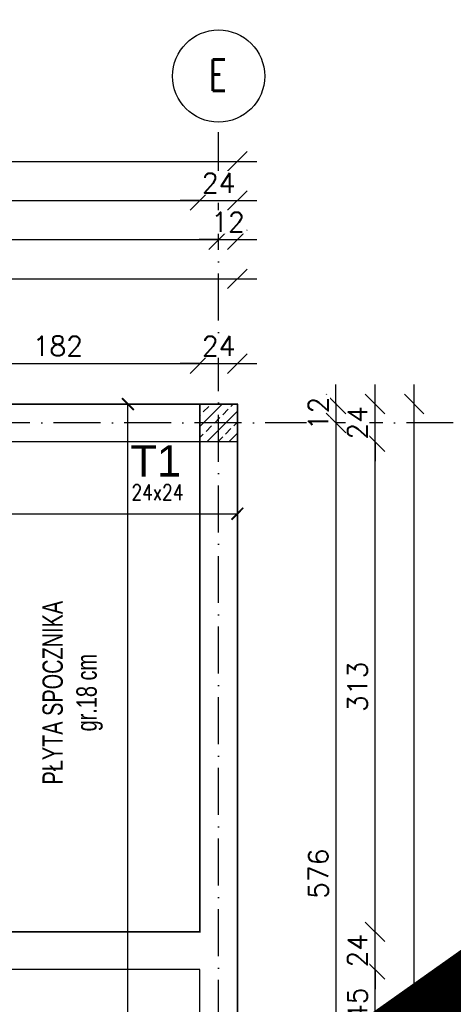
# Model space of a CAD drawing. Header units: millimetres. Extents: x -175722 to -110961, y 52375 to 104640.
# Tile 58 of 146: x -150488 to -150211, y 76348 to 76977. Entities that reach past the tile are written whole.
import ezdxf

# ---------------------------------------------------------------- set-up
doc = ezdxf.new("R2010")
doc.units = ezdxf.units.MM
doc.linetypes.add('ACAD_ISO10W100', pattern=[18, 12, -3, 0, -3])
for name, color, linetype in [('_R - RAMKI', 7, 'Continuous'), ('AS_Balustrady', 53, 'Continuous'), ('H', 8, 'Continuous'), ('OSIE', 4, 'ACAD_ISO10W100')]:
    doc.layers.add(name, color=color, linetype=linetype)
doc.layers.add('A_KONSTRUKCJA', color=170, linetype='Continuous', lineweight=30)
doc.layers.add('K_opisy', color=50, linetype='Continuous', lineweight=9)
doc.styles.add('Arial', font='arial.ttf', dxfattribs={"height": 90})
doc.styles.add('ARIAL-08', font='arial.ttf', dxfattribs={"width": 0.7})
doc.styles.add('e-cad_3', font='simplex.shx', dxfattribs={"width": 0.8})
doc.styles.add('ROMANS', font='romans')
doc.styles.add('TAB_Arial_bold', font='arialbd.ttf')
doc.styles.add('Technic', font='technic_.ttf')
doc.dimstyles.new('Architektoniczny200', dxfattribs={"dimscale": 5, "dimtxt": 2.5, "dimasz": 1.5, "dimexe": 1, "dimexo": 2, "dimgap": 0, "dimtad": 0, "dimdec": 1, "dimzin": 9, "dimtxsty": 'Technic', "dimblk": 'Architectural', "dimcen": 1, "dimclrt": 7, "dimaunit": 1, "dimadec": 0, "dimazin": 0, "dimtfac": 1, "dimtdec": 1, "dimtix": 1, "dimtmove": 2, "dimatfit": 3, "dimldrblk": 'DOT', "dimfxl": 0, "dimtvp": 0.769231, "dimtolj": 1, "dimarcsym": 0})
doc.dimstyles.new('AS_DIM_STYLE1', dxfattribs={"dimscale": 5, "dimtxt": 2.5, "dimasz": 1, "dimexe": 1.25, "dimexo": 2, "dimgap": 1, "dimtad": 1, "dimdec": 0, "dimdsep": 46, "dimtxsty": 'ROMANS', "dimblk": 'OBLIQUE', "dimcen": 0, "dimdle": 1, "dimclrd": 8, "dimclre": 8, "dimclrt": 9, "dimadec": 0, "dimazin": 0, "dimtfac": 1, "dimtdec": 0, "dimtmove": 1, "dimatfit": 3, "dimldrblk": 'CLOSEDBLANK', "dimfxl": 0, "dimtolj": 1, "dimtzin": 0, "dimarcsym": 0})

# ---------------------------------------------------------------- blocks, each defined once
blk = doc.blocks.new('Architectural')
blk.add_line((-1, 0), (0, 0))
at = {"color": 7, "linetype": 'ByBlock', "const_width": 0.15}
blk.add_lwpolyline([(-0.5, -0.5), (0.5, 0.5)], dxfattribs=at)
blk = doc.blocks.new('*D47')
at = {"layer": 'AS_Balustrady', "color": 0, "linetype": 'Continuous', "lineweight": -2, "ltscale": 0.25, "transparency": 16777216}
for p, q in [((-150999.67, 76671.61), (-150999.67, 76656.61)), ((-150348.67, 76671.61), (-150348.67, 76656.61)), ((-150992.17, 76661.61), (-150356.17, 76661.61))]:
    blk.add_line(p, q, dxfattribs=at)
at = {"layer": 'Defpoints', "color": 0, "linetype": 'Continuous', "ltscale": 0.25, "transparency": 16777216}
for p in [(-150999.67, 76731.61), (-150348.67, 76731.6), (-150348.67, 76661.61)]:
    blk.add_point(p, dxfattribs=at)
at = {"layer": 'AS_Balustrady', "color": 0, "linetype": 'Continuous', "lineweight": -2, "ltscale": 0.25, "transparency": 16777216, "xscale": 7.5, "yscale": 7.5, "zscale": 7.5, "rotation": 180}
blk.add_blockref('Architectural', (-150999.67, 76661.61), dxfattribs=at)
at = {"layer": 'AS_Balustrady', "color": 0, "linetype": 'Continuous', "lineweight": -2, "ltscale": 0.25, "transparency": 16777216, "xscale": 7.5, "yscale": 7.5, "zscale": 7.5}
blk.add_blockref('Architectural', (-150348.67, 76661.61), dxfattribs=at)
at = {"layer": 'AS_Balustrady', "color": 7, "linetype": 'Continuous', "ltscale": 0.25, "transparency": 16777216, "insert": (-150674.17, 76675.71), "char_height": 12.5, "attachment_point": 5, "style": 'Technic'}
blk.add_mtext('\\A1;BI g.k.+3.50 24x35 L=651', dxfattribs=at)
blk = doc.blocks.new('_Dot')
at = {"color": 0, "linetype": 'ByBlock', "lineweight": -2}
blk.add_line((-0.5, 0), (-1, 0), dxfattribs=at)
at = {"color": 0, "linetype": 'ByBlock', "const_width": 0.5}
blk.add_lwpolyline([(-0.25, 0, 1), (0.25, 0, 1)], format="xyb", close=True, dxfattribs=at)
blk = doc.blocks.new('*D48')
at = {"layer": 'AS_Balustrady', "color": 0, "linetype": 'Continuous', "lineweight": -2, "ltscale": 0.25, "transparency": 16777216}
for p, q in [((-150408.66, 76731.61), (-150423.66, 76731.61)), ((-150418.66, 74988.1), (-150418.66, 76724.11)), ((-150408.66, 74980.6), (-150423.66, 74980.6))]:
    blk.add_line(p, q, dxfattribs=at)
at = {"layer": 'Defpoints', "color": 0, "linetype": 'Continuous', "ltscale": 0.25, "transparency": 16777216}
for p in [(-150418.66, 76731.61), (-150348.66, 76731.61), (-150348.66, 74980.6)]:
    blk.add_point(p, dxfattribs=at)
at = {"layer": 'AS_Balustrady', "color": 0, "linetype": 'Continuous', "lineweight": -2, "ltscale": 0.25, "transparency": 16777216, "xscale": 7.5, "yscale": 7.5, "zscale": 7.5}
for p, rotation in [((-150418.66, 76731.61), 90), ((-150418.66, 74980.6), 270)]:
    blk.add_blockref('Architectural', p, dxfattribs=dict(at, rotation=rotation))
at = {"layer": 'AS_Balustrady', "color": 7, "linetype": 'Continuous', "ltscale": 0.25, "transparency": 16777216, "insert": (-150438.39, 75889.54), "char_height": 12.5, "attachment_point": 5, "rotation": 90, "style": 'Technic'}
blk.add_mtext('\\A1;BI g.k.+3.50 24x35 L=1751', dxfattribs=at)
blk = doc.blocks.new('*D50')
at = {"layer": 'AS_Balustrady', "color": 0, "linetype": 'Continuous', "lineweight": -2, "ltscale": 0.25, "transparency": 16777216}
for p, q in [((-150999.67, 76334.61), (-150999.67, 76319.61)), ((-150348.67, 76334.61), (-150348.67, 76319.61)), ((-150992.17, 76324.61), (-150356.17, 76324.61))]:
    blk.add_line(p, q, dxfattribs=at)
at = {"layer": 'Defpoints', "color": 0, "linetype": 'Continuous', "ltscale": 0.25, "transparency": 16777216}
for p in [(-150999.67, 76394.61), (-150348.67, 76394.6), (-150348.67, 76324.61)]:
    blk.add_point(p, dxfattribs=at)
at = {"layer": 'AS_Balustrady', "color": 0, "linetype": 'Continuous', "lineweight": -2, "ltscale": 0.25, "transparency": 16777216, "xscale": 7.5, "yscale": 7.5, "zscale": 7.5, "rotation": 180}
blk.add_blockref('Architectural', (-150999.67, 76324.61), dxfattribs=at)
at = {"layer": 'AS_Balustrady', "color": 0, "linetype": 'Continuous', "lineweight": -2, "ltscale": 0.25, "transparency": 16777216, "xscale": 7.5, "yscale": 7.5, "zscale": 7.5}
blk.add_blockref('Architectural', (-150348.67, 76324.61), dxfattribs=at)
at = {"layer": 'AS_Balustrady', "color": 7, "linetype": 'Continuous', "ltscale": 0.25, "transparency": 16777216, "insert": (-150674.17, 76338.71), "char_height": 12.5, "attachment_point": 5, "style": 'Technic'}
blk.add_mtext('\\A1;BI g.k.+3.50 24x35 L=651', dxfattribs=at)
blk = doc.blocks.new('_Oblique')
at = {"color": 0, "linetype": 'ByBlock', "lineweight": -2}
blk.add_line((-0.5, -0.5), (0.5, 0.5), dxfattribs=at)
blk = doc.blocks.new('*D63')
at = {"layer": '_R - RAMKI', "color": 8, "lineweight": -2, "transparency": 16777216}
blk.add_line((-151012.17, 76886.6), (-150336.16, 76886.6), dxfattribs=at)
at = {"layer": 'Defpoints', "color": 0, "transparency": 16777216}
for p in [(-150348.66, 76886.6), (-150999.67, 76731.61), (-150348.66, 76731.61)]:
    blk.add_point(p, dxfattribs=at)
at = {"layer": '_R - RAMKI', "color": 8, "lineweight": -2, "transparency": 16777216, "xscale": 12.5, "yscale": 12.5, "zscale": 12.5, "rotation": 180}
blk.add_blockref('_Oblique', (-150999.67, 76886.6), dxfattribs=at)
at = {"layer": '_R - RAMKI', "color": 8, "lineweight": -2, "transparency": 16777216, "xscale": 12.5, "yscale": 12.5, "zscale": 12.5}
blk.add_blockref('_Oblique', (-150348.66, 76886.6), dxfattribs=at)
at = {"layer": '_R - RAMKI', "color": 9, "transparency": 16777216, "insert": (-150674.17, 76897.85), "char_height": 12.5, "attachment_point": 5, "style": 'ROMANS', "bg_fill": 3, "box_fill_scale": 1.1, "bg_fill_color": 256, "bg_fill_true_color": 13158600, "bg_fill_transparency": 0}
blk.add_mtext('\\A1;651', dxfattribs=at)
blk = doc.blocks.new('_ClosedBlank')
at = {"color": 0, "linetype": 'ByBlock', "lineweight": -2}
for p, q in [((-1, 0.167), (0, 0)), ((-1, 0.167), (-1, -0.167)), ((0, 0), (-1, -0.167))]:
    blk.add_line(p, q, dxfattribs=at)
blk = doc.blocks.new('*D254')
at = {"layer": '_R - RAMKI', "color": 8, "lineweight": -2, "transparency": 16777216}
blk.add_line((-150988.17, 76861.6), (-150360.17, 76861.6), dxfattribs=at)
at = {"layer": 'Defpoints', "color": 0, "transparency": 16777216}
for p in [(-150372.67, 76861.6), (-150975.67, 76731.6), (-150372.67, 76731.6)]:
    blk.add_point(p, dxfattribs=at)
at = {"layer": '_R - RAMKI', "color": 8, "lineweight": -2, "transparency": 16777216, "xscale": 12.5, "yscale": 12.5, "zscale": 12.5, "rotation": 180}
blk.add_blockref('_Oblique', (-150975.67, 76861.6), dxfattribs=at)
at = {"layer": '_R - RAMKI', "color": 8, "lineweight": -2, "transparency": 16777216, "xscale": 12.5, "yscale": 12.5, "zscale": 12.5}
blk.add_blockref('_Oblique', (-150372.67, 76861.6), dxfattribs=at)
at = {"layer": '_R - RAMKI', "color": 9, "transparency": 16777216, "insert": (-150674.17, 76872.85), "char_height": 12.5, "attachment_point": 5, "style": 'ROMANS', "bg_fill": 3, "box_fill_scale": 1.1, "bg_fill_color": 256, "bg_fill_true_color": 13158600, "bg_fill_transparency": 0}
blk.add_mtext('\\A1;603', dxfattribs=at)
blk = doc.blocks.new('*D255')
at = {"layer": '_R - RAMKI', "color": 8, "lineweight": -2, "transparency": 16777216}
for p, q in [((-150372.67, 76861.6), (-150385.17, 76861.6)), ((-150372.67, 76861.6), (-150348.67, 76861.6)), ((-150348.67, 76861.6), (-150336.17, 76861.6))]:
    blk.add_line(p, q, dxfattribs=at)
at = {"layer": 'Defpoints', "color": 0, "transparency": 16777216}
for p in [(-150348.67, 76861.6), (-150372.67, 76731.6), (-150348.67, 76731.6)]:
    blk.add_point(p, dxfattribs=at)
at = {"layer": '_R - RAMKI', "color": 8, "lineweight": -2, "transparency": 16777216, "xscale": 12.5, "yscale": 12.5, "zscale": 12.5}
blk.add_blockref('_Oblique', (-150372.67, 76861.6), dxfattribs=at)
at = {"layer": '_R - RAMKI', "color": 8, "lineweight": -2, "transparency": 16777216, "xscale": 12.5, "yscale": 12.5, "zscale": 12.5, "rotation": 180}
blk.add_blockref('_Oblique', (-150348.67, 76861.6), dxfattribs=at)
at = {"layer": '_R - RAMKI', "color": 9, "transparency": 16777216, "insert": (-150360.67, 76872.85), "char_height": 12.5, "attachment_point": 5, "style": 'ROMANS', "bg_fill": 3, "box_fill_scale": 1.1, "bg_fill_color": 256, "bg_fill_true_color": 13158600, "bg_fill_transparency": 0}
blk.add_mtext('\\A1;24', dxfattribs=at)
blk = doc.blocks.new('*D311')
at = {"layer": '_R - RAMKI', "color": 8, "lineweight": -2, "transparency": 16777216}
blk.add_line((-151000.17, 76836.6), (-150348.17, 76836.6), dxfattribs=at)
at = {"layer": 'Defpoints', "color": 0, "transparency": 16777216}
for p in [(-150360.67, 76836.6), (-150987.67, 76719.6), (-150360.67, 76719.6)]:
    blk.add_point(p, dxfattribs=at)
at = {"layer": '_R - RAMKI', "color": 8, "lineweight": -2, "transparency": 16777216, "xscale": 12.5, "yscale": 12.5, "zscale": 12.5, "rotation": 180}
blk.add_blockref('_Oblique', (-150987.67, 76836.6), dxfattribs=at)
at = {"layer": '_R - RAMKI', "color": 8, "lineweight": -2, "transparency": 16777216, "xscale": 12.5, "yscale": 12.5, "zscale": 12.5}
blk.add_blockref('_Oblique', (-150360.67, 76836.6), dxfattribs=at)
at = {"layer": '_R - RAMKI', "color": 9, "transparency": 16777216, "insert": (-150674.17, 76847.85), "char_height": 12.5, "attachment_point": 5, "style": 'ROMANS', "bg_fill": 3, "box_fill_scale": 1.1, "bg_fill_color": 256, "bg_fill_true_color": 13158600, "bg_fill_transparency": 0}
blk.add_mtext('\\A1;627', dxfattribs=at)
blk = doc.blocks.new('*D312')
at = {"layer": '_R - RAMKI', "color": 8, "lineweight": -2, "transparency": 16777216}
for p, q in [((-150360.67, 76836.6), (-150373.17, 76836.6)), ((-150360.67, 76836.6), (-150348.67, 76836.6)), ((-150348.67, 76836.6), (-150336.17, 76836.6))]:
    blk.add_line(p, q, dxfattribs=at)
at = {"layer": 'Defpoints', "color": 0, "transparency": 16777216}
for p in [(-150348.67, 76836.6), (-150348.67, 76731.6), (-150360.67, 76719.6)]:
    blk.add_point(p, dxfattribs=at)
at = {"layer": '_R - RAMKI', "color": 8, "lineweight": -2, "transparency": 16777216, "xscale": 12.5, "yscale": 12.5, "zscale": 12.5}
blk.add_blockref('_Oblique', (-150360.67, 76836.6), dxfattribs=at)
at = {"layer": '_R - RAMKI', "color": 8, "lineweight": -2, "transparency": 16777216, "xscale": 12.5, "yscale": 12.5, "zscale": 12.5, "rotation": 180}
blk.add_blockref('_Oblique', (-150348.67, 76836.6), dxfattribs=at)
at = {"layer": '_R - RAMKI', "color": 9, "transparency": 16777216, "insert": (-150354.67, 76847.85), "char_height": 12.5, "attachment_point": 5, "style": 'ROMANS', "bg_fill": 3, "box_fill_scale": 1.1, "bg_fill_color": 256, "bg_fill_true_color": 13158600, "bg_fill_transparency": 0}
blk.add_mtext('\\A1;12', dxfattribs=at)
blk = doc.blocks.new('*D322')
at = {"layer": '_R - RAMKI', "color": 8, "lineweight": -2, "transparency": 16777216}
blk.add_line((-150846.67, 76811.6), (-150336.16, 76811.6), dxfattribs=at)
at = {"layer": 'Defpoints', "color": 0, "transparency": 16777216}
for p in [(-150348.66, 76811.6), (-150834.17, 76731.6), (-150348.66, 76731.61)]:
    blk.add_point(p, dxfattribs=at)
at = {"layer": '_R - RAMKI', "color": 8, "lineweight": -2, "transparency": 16777216, "xscale": 12.5, "yscale": 12.5, "zscale": 12.5, "rotation": 180}
blk.add_blockref('_Oblique', (-150834.17, 76811.6), dxfattribs=at)
at = {"layer": '_R - RAMKI', "color": 8, "lineweight": -2, "transparency": 16777216, "xscale": 12.5, "yscale": 12.5, "zscale": 12.5}
blk.add_blockref('_Oblique', (-150348.66, 76811.6), dxfattribs=at)
at = {"layer": '_R - RAMKI', "color": 9, "transparency": 16777216, "insert": (-150591.42, 76822.85), "char_height": 12.5, "attachment_point": 5, "style": 'ROMANS', "bg_fill": 3, "box_fill_scale": 1.1, "bg_fill_color": 256, "bg_fill_true_color": 13158600, "bg_fill_transparency": 0}
blk.add_mtext('\\A1;486', dxfattribs=at)
blk = doc.blocks.new('*D178')
at = {"layer": '_R - RAMKI', "color": 8, "lineweight": -2, "transparency": 16777216}
blk.add_line((-150235.67, 74968.09), (-150235.67, 76744.1), dxfattribs=at)
at = {"layer": 'Defpoints', "color": 0, "transparency": 16777216}
for p in [(-150348.67, 76731.6), (-150235.67, 76731.6), (-150348.66, 74980.59)]:
    blk.add_point(p, dxfattribs=at)
at = {"layer": '_R - RAMKI', "color": 8, "lineweight": -2, "transparency": 16777216, "xscale": 12.5, "yscale": 12.5, "zscale": 12.5}
for p, rotation in [((-150235.67, 76731.6), 90), ((-150235.67, 74980.59), 270)]:
    blk.add_blockref('_Oblique', p, dxfattribs=dict(at, rotation=rotation))
at = {"layer": '_R - RAMKI', "color": 9, "transparency": 16777216, "insert": (-150246.92, 75856.09), "char_height": 12.5, "attachment_point": 5, "rotation": 90, "style": 'ROMANS', "bg_fill": 3, "box_fill_scale": 1.1, "bg_fill_color": 256, "bg_fill_true_color": 13158600, "bg_fill_transparency": 0}
blk.add_mtext('\\A1;1751', dxfattribs=at)
blk = doc.blocks.new('*D298')
at = {"layer": '_R - RAMKI', "color": 8, "lineweight": -2, "transparency": 16777216}
blk.add_line((-150260.67, 76313.6), (-150260.67, 76383.1), dxfattribs=at)
at = {"layer": 'Defpoints', "color": 0, "transparency": 16777216}
for p in [(-150372.67, 76370.6), (-150260.67, 76370.6), (-150348.67, 76326.1)]:
    blk.add_point(p, dxfattribs=at)
at = {"layer": '_R - RAMKI', "color": 8, "lineweight": -2, "transparency": 16777216, "xscale": 12.5, "yscale": 12.5, "zscale": 12.5}
for p, rotation in [((-150260.67, 76370.6), 90), ((-150260.67, 76326.1), 270)]:
    blk.add_blockref('_Oblique', p, dxfattribs=dict(at, rotation=rotation))
at = {"layer": '_R - RAMKI', "color": 9, "transparency": 16777216, "insert": (-150271.92, 76348.35), "char_height": 12.5, "attachment_point": 5, "rotation": 90, "style": 'ROMANS', "bg_fill": 3, "box_fill_scale": 1.1, "bg_fill_color": 256, "bg_fill_true_color": 13158600, "bg_fill_transparency": 0}
blk.add_mtext('\\A1;45', dxfattribs=at)
blk = doc.blocks.new('*D299')
at = {"layer": '_R - RAMKI', "color": 8, "lineweight": -2, "transparency": 16777216}
for p, q in [((-150260.67, 76394.6), (-150260.67, 76407.1)), ((-150260.67, 76370.6), (-150260.67, 76394.6)), ((-150260.67, 76370.6), (-150260.67, 76358.1))]:
    blk.add_line(p, q, dxfattribs=at)
at = {"layer": 'Defpoints', "color": 0, "transparency": 16777216}
for p in [(-150372.67, 76394.6), (-150260.67, 76394.6), (-150372.67, 76370.6)]:
    blk.add_point(p, dxfattribs=at)
at = {"layer": '_R - RAMKI', "color": 8, "lineweight": -2, "transparency": 16777216, "xscale": 12.5, "yscale": 12.5, "zscale": 12.5}
for p, rotation in [((-150260.67, 76394.6), 270), ((-150260.67, 76370.6), 90)]:
    blk.add_blockref('_Oblique', p, dxfattribs=dict(at, rotation=rotation))
at = {"layer": '_R - RAMKI', "color": 9, "transparency": 16777216, "insert": (-150271.92, 76382.6), "char_height": 12.5, "attachment_point": 5, "rotation": 90, "style": 'ROMANS', "bg_fill": 3, "box_fill_scale": 1.1, "bg_fill_color": 256, "bg_fill_true_color": 13158600, "bg_fill_transparency": 0}
blk.add_mtext('\\A1;24', dxfattribs=at)
blk = doc.blocks.new('*D300')
at = {"layer": '_R - RAMKI', "color": 8, "lineweight": -2, "transparency": 16777216}
blk.add_line((-150260.67, 76382.1), (-150260.67, 76720.1), dxfattribs=at)
at = {"layer": 'Defpoints', "color": 0, "transparency": 16777216}
for p in [(-150372.67, 76707.6), (-150260.67, 76707.6), (-150372.67, 76394.6)]:
    blk.add_point(p, dxfattribs=at)
at = {"layer": '_R - RAMKI', "color": 8, "lineweight": -2, "transparency": 16777216, "xscale": 12.5, "yscale": 12.5, "zscale": 12.5}
for p, rotation in [((-150260.67, 76707.6), 90), ((-150260.67, 76394.6), 270)]:
    blk.add_blockref('_Oblique', p, dxfattribs=dict(at, rotation=rotation))
at = {"layer": '_R - RAMKI', "color": 9, "transparency": 16777216, "insert": (-150271.92, 76551.1), "char_height": 12.5, "attachment_point": 5, "rotation": 90, "style": 'ROMANS', "bg_fill": 3, "box_fill_scale": 1.1, "bg_fill_color": 256, "bg_fill_true_color": 13158600, "bg_fill_transparency": 0}
blk.add_mtext('\\A1;313', dxfattribs=at)
blk = doc.blocks.new('*D301')
at = {"layer": '_R - RAMKI', "color": 8, "lineweight": -2, "transparency": 16777216}
for p, q in [((-150260.67, 76731.6), (-150260.67, 76744.1)), ((-150260.67, 76707.6), (-150260.67, 76731.6)), ((-150260.67, 76707.6), (-150260.67, 76695.1))]:
    blk.add_line(p, q, dxfattribs=at)
at = {"layer": 'Defpoints', "color": 0, "transparency": 16777216}
for p in [(-150348.67, 76731.6), (-150260.67, 76731.6), (-150372.67, 76707.6)]:
    blk.add_point(p, dxfattribs=at)
at = {"layer": '_R - RAMKI', "color": 8, "lineweight": -2, "transparency": 16777216, "xscale": 12.5, "yscale": 12.5, "zscale": 12.5}
for p, rotation in [((-150260.67, 76731.6), 270), ((-150260.67, 76707.6), 90)]:
    blk.add_blockref('_Oblique', p, dxfattribs=dict(at, rotation=rotation))
at = {"layer": '_R - RAMKI', "color": 9, "transparency": 16777216, "insert": (-150271.92, 76719.6), "char_height": 12.5, "attachment_point": 5, "rotation": 90, "style": 'ROMANS', "bg_fill": 3, "box_fill_scale": 1.1, "bg_fill_color": 256, "bg_fill_true_color": 13158600, "bg_fill_transparency": 0}
blk.add_mtext('\\A1;24', dxfattribs=at)
blk = doc.blocks.new('*D302')
at = {"layer": '_R - RAMKI', "color": 8, "lineweight": -2, "transparency": 16777216}
for p, q in [((-150285.67, 76731.61), (-150285.67, 76744.11)), ((-150285.67, 76731.61), (-150285.67, 76719.6)), ((-150285.67, 76719.6), (-150285.67, 76707.1))]:
    blk.add_line(p, q, dxfattribs=at)
at = {"layer": 'Defpoints', "color": 0, "transparency": 16777216}
for p in [(-150348.66, 76731.61), (-150348.67, 76719.6), (-150285.67, 76719.6)]:
    blk.add_point(p, dxfattribs=at)
at = {"layer": '_R - RAMKI', "color": 8, "lineweight": -2, "transparency": 16777216, "xscale": 12.5, "yscale": 12.5, "zscale": 12.5}
for p, rotation in [((-150285.67, 76731.61), 270), ((-150285.67, 76719.6), 90)]:
    blk.add_blockref('_Oblique', p, dxfattribs=dict(at, rotation=rotation))
at = {"layer": '_R - RAMKI', "color": 9, "transparency": 16777216, "insert": (-150296.92, 76725.61), "char_height": 12.5, "attachment_point": 5, "rotation": 90, "style": 'ROMANS', "bg_fill": 3, "box_fill_scale": 1.1, "bg_fill_color": 256, "bg_fill_true_color": 13158600, "bg_fill_transparency": 0}
blk.add_mtext('\\A1;12', dxfattribs=at)
blk = doc.blocks.new('*D303')
at = {"layer": '_R - RAMKI', "color": 8, "lineweight": -2, "transparency": 16777216}
blk.add_line((-150285.67, 76732.1), (-150285.67, 76131.43), dxfattribs=at)
at = {"layer": 'Defpoints', "color": 0, "transparency": 16777216}
for p in [(-150348.67, 76719.6), (-150360.67, 76143.93), (-150285.67, 76143.93)]:
    blk.add_point(p, dxfattribs=at)
at = {"layer": '_R - RAMKI', "color": 8, "lineweight": -2, "transparency": 16777216, "xscale": 12.5, "yscale": 12.5, "zscale": 12.5}
for p, rotation in [((-150285.67, 76719.6), 90), ((-150285.67, 76143.93), 270)]:
    blk.add_blockref('_Oblique', p, dxfattribs=dict(at, rotation=rotation))
at = {"layer": '_R - RAMKI', "color": 9, "transparency": 16777216, "insert": (-150296.92, 76431.77), "char_height": 12.5, "attachment_point": 5, "rotation": 90, "style": 'ROMANS', "bg_fill": 3, "box_fill_scale": 1.1, "bg_fill_color": 256, "bg_fill_true_color": 13158600, "bg_fill_transparency": 0}
blk.add_mtext('\\A1;576', dxfattribs=at)
blk = doc.blocks.new('*D490')
at = {"layer": '_R - RAMKI', "color": 8, "lineweight": -2, "transparency": 16777216}
blk.add_line((-150566.67, 76757.47), (-150360.17, 76757.47), dxfattribs=at)
at = {"layer": 'Defpoints', "color": 0, "transparency": 16777216}
for p in [(-150372.67, 76757.47), (-150372.67, 76707.6), (-150554.17, 76616.12)]:
    blk.add_point(p, dxfattribs=at)
at = {"layer": '_R - RAMKI', "color": 8, "lineweight": -2, "transparency": 16777216, "xscale": 12.5, "yscale": 12.5, "zscale": 12.5, "rotation": 180}
blk.add_blockref('_Oblique', (-150554.17, 76757.47), dxfattribs=at)
at = {"layer": '_R - RAMKI', "color": 8, "lineweight": -2, "transparency": 16777216, "xscale": 12.5, "yscale": 12.5, "zscale": 12.5}
blk.add_blockref('_Oblique', (-150372.67, 76757.47), dxfattribs=at)
at = {"layer": '_R - RAMKI', "color": 9, "transparency": 16777216, "insert": (-150463.42, 76768.72), "char_height": 12.5, "attachment_point": 5, "style": 'ROMANS', "bg_fill": 3, "box_fill_scale": 1.1, "bg_fill_color": 256, "bg_fill_true_color": 13158600, "bg_fill_transparency": 0}
blk.add_mtext('\\A1;182', dxfattribs=at)
blk = doc.blocks.new('*D491')
at = {"layer": '_R - RAMKI', "color": 8, "lineweight": -2, "transparency": 16777216}
for p, q in [((-150372.67, 76757.47), (-150385.17, 76757.47)), ((-150372.67, 76757.47), (-150348.67, 76757.47)), ((-150348.67, 76757.47), (-150336.17, 76757.47))]:
    blk.add_line(p, q, dxfattribs=at)
at = {"layer": 'Defpoints', "color": 0, "transparency": 16777216}
for p in [(-150348.67, 76757.47), (-150372.67, 76707.6), (-150348.67, 76707.6)]:
    blk.add_point(p, dxfattribs=at)
at = {"layer": '_R - RAMKI', "color": 8, "lineweight": -2, "transparency": 16777216, "xscale": 12.5, "yscale": 12.5, "zscale": 12.5}
blk.add_blockref('_Oblique', (-150372.67, 76757.47), dxfattribs=at)
at = {"layer": '_R - RAMKI', "color": 8, "lineweight": -2, "transparency": 16777216, "xscale": 12.5, "yscale": 12.5, "zscale": 12.5, "rotation": 180}
blk.add_blockref('_Oblique', (-150348.67, 76757.47), dxfattribs=at)
at = {"layer": '_R - RAMKI', "color": 9, "transparency": 16777216, "insert": (-150360.67, 76768.72), "char_height": 12.5, "attachment_point": 5, "style": 'ROMANS', "bg_fill": 3, "box_fill_scale": 1.1, "bg_fill_color": 256, "bg_fill_true_color": 13158600, "bg_fill_transparency": 0}
blk.add_mtext('\\A1;24', dxfattribs=at)

msp = doc.modelspace()

# ---------------------------------------------------------------- hatches: boundary and pattern name
at = {"layer": 'AS_Balustrady', "linetype": 'Continuous', "ltscale": 0.25}
h = msp.add_hatch(dxfattribs=at)
h.set_pattern_fill('ANSI33', color=256, scale=40, style=0)
h.set_pattern_definition([(45, (-161705.377, 97939.764), (-7.071068, 7.071068), []), (45, (-161698.306, 97939.764), (-7.071068, 7.071068), [5, -2.5])])
h.paths.add_polyline_path([(-150372.67142, 76731.59938), (-150348.67142, 76731.59938), (-150348.67142, 76707.59938), (-150372.67142, 76707.59938)])

# ---------------------------------------------------------------- linework, layer by layer
at = {"color": 8}
msp.add_lwpolyline([(-150834.17142, 76731.59938), (-150348.67142, 76731.59938), (-150348.67142, 76302.09938), (-150372.67142, 76302.09938), (-150372.67142, 76370.59938), (-150834.17142, 76370.59938), (-150834.17142, 76394.59938), (-150372.67142, 76394.59938), (-150372.67142, 76707.59938), (-150834.17142, 76707.59938), (-150834.17142, 76731.59938)], dxfattribs=at)
at = {"layer": 'A_KONSTRUKCJA', "color": 1, "const_width": 1}
msp.add_lwpolyline([(-150348.67142, 74980.59938), (-150999.67142, 74980.59938), (-150999.67142, 76731.59938), (-150348.67142, 76731.59938)], close=True, dxfattribs=at)
msp.add_lwpolyline([(-150824.17142, 76707.59938), (-150824.17142, 76394.59938), (-150372.67142, 76394.59938), (-150372.67142, 76707.59938), (-150824.17142, 76707.59938)], dxfattribs=at)
at = {"layer": 'AS_Balustrady', "linetype": 'Continuous', "ltscale": 0.25, "const_width": 1}
msp.add_lwpolyline([(-150372.67142, 76707.59938), (-150348.67142, 76707.59938), (-150348.67142, 76731.59938), (-150372.67142, 76731.59938)], close=True, dxfattribs=at)
at = {"layer": 'H', "color": 142, "linetype": 'ByBlock', "ltscale": 0.1}
msp.add_circle((-150360.67142, 76941.05384), 29.45441, dxfattribs=at)
at = {"layer": 'OSIE', "ltscale": 2.5}
for p, q in [((-150360.67142, 74800.59933), (-150360.67142, 76911.59943)), ((-150210.67142, 76719.59938), (-152979.67142, 76719.59938))]:
    msp.add_line(p, q, dxfattribs=at)

# ---------------------------------------------------------------- texts
at = {"layer": 'AS_Balustrady', "linetype": 'Continuous', "ltscale": 0.25, "style": 'Arial'}
msp.add_text('T1', height=20, dxfattribs=at).set_placement((-150417.14522, 76685.32799))
at = {"layer": 'AS_Balustrady', "linetype": 'Continuous', "ltscale": 0.25, "style": 'e-cad_3', "width": 0.8}
msp.add_text('24x24', height=10, dxfattribs=at).set_placement((-150416.36522, 76670.32799))
at = {"layer": 'H', "color": 142, "linetype": 'ByBlock', "ltscale": 0.1, "insert": (-150355.4562, 76951.52829), "char_height": 20, "width": 32.7021847, "attachment_point": 3, "style": 'TAB_Arial_bold'}
msp.add_mtext('{\\Fromans|c238;\\W0.7;E}', dxfattribs=at)
at = {"layer": 'K_opisy', "insert": (-150453.93672, 76547.32485), "char_height": 13, "width": 263.3883592, "attachment_point": 5, "rotation": 90, "style": 'ARIAL-08'}
msp.add_mtext('PŁYTA SPOCZNIKA\\Pgr.18 cm', dxfattribs=at)

# ---------------------------------------------------------------- dimensions: what is measured, and where the dimension line sits
at = {"layer": 'AS_Balustrady', "linetype": 'Continuous', "ltscale": 0.25}
for base, p1, p2, angle, picture, middle in [((-150418.66469, 76731.61215), (-150348.66426, 74980.59938), (-150348.66469, 76731.61215), 270, '*D48', (-150438.38902, 75889.53797)), ((-150348.67142, 76661.61119), (-150999.67142, 76731.61119), (-150348.67142, 76731.59938), 180, '*D47', (-150674.17142, 76675.70722)), ((-150348.67142, 76324.61119), (-150999.67142, 76394.61119), (-150348.67142, 76394.59938), 180, '*D50', (-150674.17142, 76338.70722))]:
    dim = msp.add_linear_dim(base=base, p1=p1, p2=p2, angle=angle, text='BI g.k.+3.50 24x35 L=<>', dimstyle='Architektoniczny200', dxfattribs=at)
    dim.commit()
    dim.dimension.update_dxf_attribs({"geometry": picture, "text_midpoint": middle, "dimtype": 160})

# ---------------------------------------------------------------- next in the draw order: dimensions: what is measured, and where the dimension line sits
at = {"layer": '_R - RAMKI'}
dim = msp.add_linear_dim(base=(-150348.66469, 76886.59943), p1=(-150999.67142, 76731.61119), p2=(-150348.66469, 76731.61215), dimstyle='AS_DIM_STYLE1', override={"dimscale": 12.5, "dimtxt": 1, "dimgap": 0.4, "dimse1": 1, "dimse2": 1, "dimtix": 1, "dimfxl": 10, "dimfxlon": 1}, dxfattribs=at)
dim.commit()
dim.dimension.update_dxf_attribs({"geometry": '*D63', "text_midpoint": (-150674.16806, 76897.84943)})

# ---------------------------------------------------------------- next in the draw order: dimensions: what is measured, and where the dimension line sits
dim = msp.add_linear_dim(base=(-150372.67142, 76861.59943), p1=(-150975.67142, 76731.59938), p2=(-150372.67142, 76731.59938), dimstyle='AS_DIM_STYLE1', override={"dimscale": 12.5, "dimtxt": 1, "dimgap": 0.4, "dimse1": 1, "dimse2": 1, "dimtix": 1, "dimfxl": 10, "dimfxlon": 1}, dxfattribs=at)
dim.commit()
dim.dimension.update_dxf_attribs({"geometry": '*D254', "text_midpoint": (-150674.17142, 76872.84943)})

# ---------------------------------------------------------------- next in the draw order: dimensions: what is measured, and where the dimension line sits
dim = msp.add_linear_dim(base=(-150348.67142, 76861.59943), p1=(-150372.67142, 76731.59938), p2=(-150348.67142, 76731.59938), dimstyle='AS_DIM_STYLE1', override={"dimscale": 12.5, "dimtxt": 1, "dimgap": 0.4, "dimse1": 1, "dimse2": 1, "dimtix": 1, "dimfxl": 10, "dimfxlon": 1}, dxfattribs=at)
dim.commit()
dim.dimension.update_dxf_attribs({"geometry": '*D255', "text_midpoint": (-150360.67142, 76872.84943)})

# ---------------------------------------------------------------- next in the draw order: dimensions: what is measured, and where the dimension line sits
dim = msp.add_linear_dim(base=(-150360.67142, 76836.59943), p1=(-150987.67142, 76719.59938), p2=(-150360.67142, 76719.5994), dimstyle='AS_DIM_STYLE1', override={"dimscale": 12.5, "dimtxt": 1, "dimgap": 0.4, "dimse1": 1, "dimse2": 1, "dimtix": 1, "dimfxl": 10, "dimfxlon": 1}, dxfattribs=at)
dim.commit()
dim.dimension.update_dxf_attribs({"geometry": '*D311', "text_midpoint": (-150674.17142, 76847.84943)})

# ---------------------------------------------------------------- next in the draw order: dimensions: what is measured, and where the dimension line sits
dim = msp.add_linear_dim(base=(-150348.67142, 76836.59943), p1=(-150360.67142, 76719.5994), p2=(-150348.67142, 76731.59938), dimstyle='AS_DIM_STYLE1', override={"dimscale": 12.5, "dimtxt": 1, "dimgap": 0.4, "dimse1": 1, "dimse2": 1, "dimtix": 1, "dimfxl": 10, "dimfxlon": 1}, dxfattribs=at)
dim.commit()
dim.dimension.update_dxf_attribs({"geometry": '*D312', "text_midpoint": (-150354.67142, 76847.84943)})

# ---------------------------------------------------------------- next in the draw order: dimensions: what is measured, and where the dimension line sits
dim = msp.add_linear_dim(base=(-150348.66469, 76811.59943), p1=(-150834.17142, 76731.59938), p2=(-150348.66469, 76731.61215), dimstyle='AS_DIM_STYLE1', override={"dimscale": 12.5, "dimtxt": 1, "dimgap": 0.4, "dimse1": 1, "dimse2": 1, "dimtix": 1, "dimfxl": 10, "dimfxlon": 1}, dxfattribs=at)
dim.commit()
dim.dimension.update_dxf_attribs({"geometry": '*D322', "text_midpoint": (-150591.41806, 76822.84943)})

# ---------------------------------------------------------------- next in the draw order: dimensions: what is measured, and where the dimension line sits
dim = msp.add_linear_dim(base=(-150235.67142, 76731.59938), p1=(-150348.66469, 74980.58661), p2=(-150348.67142, 76731.59938), angle=90, dimstyle='AS_DIM_STYLE1', override={"dimscale": 12.5, "dimtxt": 1, "dimgap": 0.4, "dimse1": 1, "dimse2": 1, "dimtix": 1, "dimfxl": 10, "dimfxlon": 1}, dxfattribs=at)
dim.commit()
dim.dimension.update_dxf_attribs({"geometry": '*D178', "text_midpoint": (-150246.92142, 75856.093)})

# ---------------------------------------------------------------- next in the draw order: dimensions: what is measured, and where the dimension line sits
dim = msp.add_linear_dim(base=(-150260.6714245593, 76370.5993814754), p1=(-150348.6714245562, 76326.0993814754), p2=(-150372.6714245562, 76370.5993814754), angle=90, dimstyle='AS_DIM_STYLE1', override={"dimscale": 12.5, "dimtxt": 1, "dimgap": 0.4, "dimse1": 1, "dimse2": 1, "dimtix": 1, "dimfxl": 10, "dimfxlon": 1}, dxfattribs=at)
dim.commit()
dim.dimension.update_dxf_attribs({"geometry": '*D298', "text_midpoint": (-150271.9214245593, 76348.3493814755)})

# ---------------------------------------------------------------- next in the draw order: dimensions: what is measured, and where the dimension line sits
dim = msp.add_linear_dim(base=(-150260.67142, 76394.59938), p1=(-150372.67142, 76370.59938), p2=(-150372.67142, 76394.59938), angle=90, dimstyle='AS_DIM_STYLE1', override={"dimscale": 12.5, "dimtxt": 1, "dimgap": 0.4, "dimse1": 1, "dimse2": 1, "dimtix": 1, "dimfxl": 10, "dimfxlon": 1}, dxfattribs=at)
dim.commit()
dim.dimension.update_dxf_attribs({"geometry": '*D299', "text_midpoint": (-150271.92142, 76382.59938)})

# ---------------------------------------------------------------- next in the draw order: dimensions: what is measured, and where the dimension line sits
dim = msp.add_linear_dim(base=(-150260.67142, 76707.59938), p1=(-150372.67142, 76394.59938), p2=(-150372.67142, 76707.59938), angle=90, dimstyle='AS_DIM_STYLE1', override={"dimscale": 12.5, "dimtxt": 1, "dimgap": 0.4, "dimse1": 1, "dimse2": 1, "dimtix": 1, "dimfxl": 10, "dimfxlon": 1}, dxfattribs=at)
dim.commit()
dim.dimension.update_dxf_attribs({"geometry": '*D300', "text_midpoint": (-150271.92142, 76551.09938)})

# ---------------------------------------------------------------- next in the draw order: dimensions: what is measured, and where the dimension line sits
dim = msp.add_linear_dim(base=(-150260.67142, 76731.59938), p1=(-150372.67142, 76707.59938), p2=(-150348.67142, 76731.59938), angle=90, dimstyle='AS_DIM_STYLE1', override={"dimscale": 12.5, "dimtxt": 1, "dimgap": 0.4, "dimse1": 1, "dimse2": 1, "dimtix": 1, "dimfxl": 10, "dimfxlon": 1}, dxfattribs=at)
dim.commit()
dim.dimension.update_dxf_attribs({"geometry": '*D301', "text_midpoint": (-150271.92142, 76719.59938)})

# ---------------------------------------------------------------- next in the draw order: dimensions: what is measured, and where the dimension line sits
dim = msp.add_linear_dim(base=(-150285.67142, 76719.59938), p1=(-150348.66469, 76731.61215), p2=(-150348.67142, 76719.59938), angle=90, dimstyle='AS_DIM_STYLE1', override={"dimscale": 12.5, "dimtxt": 1, "dimgap": 0.4, "dimse1": 1, "dimse2": 1, "dimtix": 1, "dimfxl": 10, "dimfxlon": 1}, dxfattribs=at)
dim.commit()
dim.dimension.update_dxf_attribs({"geometry": '*D302', "text_midpoint": (-150296.92142, 76725.60577)})

# ---------------------------------------------------------------- next in the draw order: dimensions: what is measured, and where the dimension line sits
dim = msp.add_linear_dim(base=(-150285.67142, 76143.93271), p1=(-150348.67142, 76719.59938), p2=(-150360.67142, 76143.93271), angle=90, dimstyle='AS_DIM_STYLE1', override={"dimscale": 12.5, "dimtxt": 1, "dimgap": 0.4, "dimse1": 1, "dimse2": 1, "dimtix": 1, "dimfxl": 10, "dimfxlon": 1}, dxfattribs=at)
dim.commit()
dim.dimension.update_dxf_attribs({"geometry": '*D303', "text_midpoint": (-150296.92142, 76431.76605)})

# ---------------------------------------------------------------- next in the draw order: dimensions: what is measured, and where the dimension line sits
dim = msp.add_linear_dim(base=(-150372.6714245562, 76757.4650076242), p1=(-150554.1714245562, 76616.1157099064), p2=(-150372.6714245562, 76707.5993814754), dimstyle='AS_DIM_STYLE1', override={"dimscale": 12.5, "dimtxt": 1, "dimgap": 0.4, "dimse1": 1, "dimse2": 1, "dimtix": 1, "dimfxl": 10, "dimfxlon": 1}, dxfattribs=at)
dim.commit()
dim.dimension.update_dxf_attribs({"geometry": '*D490', "text_midpoint": (-150463.4214245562, 76768.7150076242)})

# ---------------------------------------------------------------- next in the draw order: dimensions: what is measured, and where the dimension line sits
dim = msp.add_linear_dim(base=(-150348.67142, 76757.46501), p1=(-150372.67142, 76707.59938), p2=(-150348.67142, 76707.59938), dimstyle='AS_DIM_STYLE1', override={"dimscale": 12.5, "dimtxt": 1, "dimgap": 0.4, "dimse1": 1, "dimse2": 1, "dimtix": 1, "dimfxl": 10, "dimfxlon": 1}, dxfattribs=at)
dim.commit()
dim.dimension.update_dxf_attribs({"geometry": '*D491', "text_midpoint": (-150360.67142, 76768.71501)})

# ---------------------------------------------------------------- next in the draw order: linework, layer by layer
at = {"const_width": 100}
msp.add_lwpolyline([(-148828.98814, 77295.70393), (-153159.65197, 74232.78634), (-153109.65197, 77075.05579), (-148909.65197, 77075.05579), (-148959.65197, 74232.78634), (-153208.68539, 76944.37101)], dxfattribs=at)

doc.saveas('drawing.dxf')
